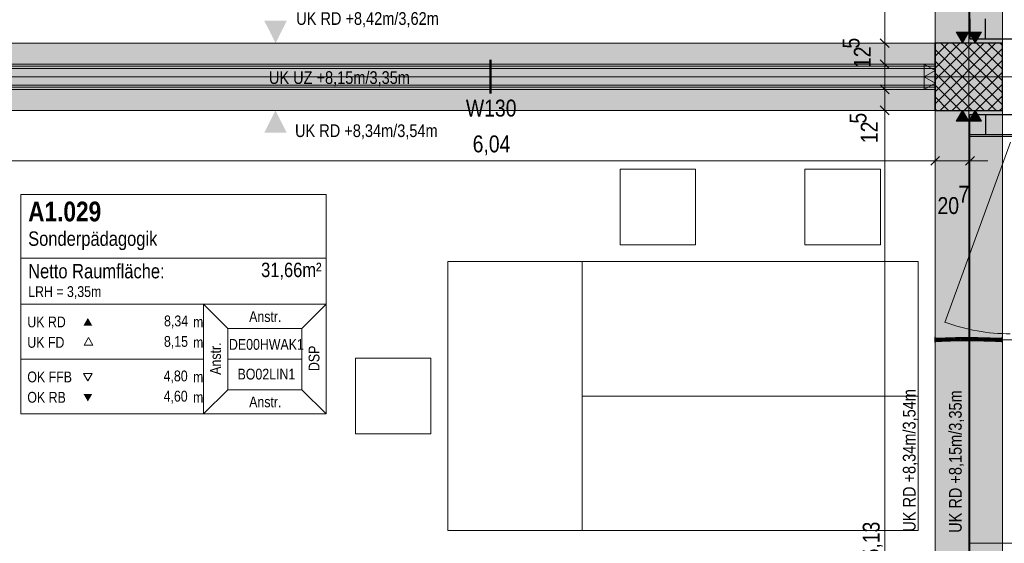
# Model space of a CAD drawing. Extents: x -620 to 3480, y 62 to 1107.
# Tile 108 of 244: x -112 to 5, y 485 to 548. Entities that reach past the tile are written whole.
import ezdxf
from ezdxf.lldxf.tags import DXFTag

# ---------------------------------------------------------------- set-up
doc = ezdxf.new("R2010")
doc.units = 0
doc.layers.get('0').update_dxf_attribs({"lineweight": 35})
for name, color, linetype, lineweight, true_color in [('00 -Bauelemente -Dämmung innen', 7, 'Continuous', 9, 0xff7fe6), ('00 -Bauelemente -Gipskarton', 7, 'Continuous', 9, 0xff7fe6), ('00_Beschriftung UZ', 3, 'Continuous', 13, 0x00ff00), ('30 -33 Aussenwände- 3 Aussenstützen', 7, 'Continuous', 50, 0x0000dd), ('30 -33 Aussenwände- 7 Fassade_ Elemente', 7, 'Continuous', 9, 0x00aacc), ('30 -34 Innenwände- 2 nichttragend', 7, 'Continuous', 18, 0xff7fe6), ('30 -35 Decken- 1 Konstruktion-Träger- Stahlbeton', 7, 'grob-A06G9GKW8I', 13, 0x33aa00), ('60- 61 allgemeine Ausstattung- 1 Möbel', 7, 'Continuous', 9, 0x00cccc), ('70 -72 Beschriftung- 2 Beschriftung Bauteile', 7, 'Continuous', 9, 0x9999ff), ('70 -75 Raumstempel- 1 Raumstempel', 1, 'Continuous', 50, 0xff0000), ('70 -76 Bemaßung- 2 Allgemein', 9, 'Continuous', 5, 0x808080), ('E_Leerrohr 20', 7, 'Continuous', 13, 0xcc0099), ('E_Leerrohr 20-Shading', 7, 'Continuous', 13, 0xcc0099)]:
    doc.layers.add(name, color=color, linetype=linetype, lineweight=lineweight, true_color=true_color)
doc.layers.add('70 -71 Achsen- 1 Gebäudeachsen', color=7, linetype='STRICHPUNKT2-A06G9GKV8I', lineweight=18)
doc.layers.add('70 -75 Raumstempel- 3 Wandstempel', color=7, linetype='Continuous', lineweight=50)
doc.layers.add('iwb_Schraffur_Unterzug', color=7, linetype='Continuous', lineweight=5, true_color=0xffffcc, plot=False)
doc.styles.get("Standard").update_dxf_attribs({"font": 'ARIALN.TTF'})
tags = doc.linetypes.add('grob-A06G9GKW8I', pattern=[14, 3, -8, 3]).pattern_tags.tags
tags[8:9] = [DXFTag(74, 4), DXFTag(75, 0), DXFTag(340, '0'), DXFTag(46, 0.0), DXFTag(50, 0.0), DXFTag(44, 0.0), DXFTag(45, 0.0)]
tags[6:7] = [DXFTag(74, 4), DXFTag(75, 0), DXFTag(340, '0'), DXFTag(46, 0.0), DXFTag(50, 0.0), DXFTag(44, 0.0), DXFTag(45, 0.0)]
tags[4:5] = [DXFTag(74, 4), DXFTag(75, 0), DXFTag(340, '0'), DXFTag(46, 0.0), DXFTag(50, 0.0), DXFTag(44, 0.0), DXFTag(45, 0.0)]
tags = doc.linetypes.add('STRICHPUNKT2', pattern=[12.7, 6.35, -3.175, 0, -3.175]).pattern_tags.tags
tags[10:11] = [DXFTag(74, 4), DXFTag(75, 0), DXFTag(340, '0'), DXFTag(46, 0.0), DXFTag(50, 0.0), DXFTag(44, 0.0), DXFTag(45, 0.0)]
tags[8:9] = [DXFTag(74, 4), DXFTag(75, 0), DXFTag(340, '0'), DXFTag(46, 0.0), DXFTag(50, 0.0), DXFTag(44, 0.0), DXFTag(45, 0.0)]
tags[6:7] = [DXFTag(74, 4), DXFTag(75, 0), DXFTag(340, '0'), DXFTag(46, 0.0), DXFTag(50, 0.0), DXFTag(44, 0.0), DXFTag(45, 0.0)]
tags[4:5] = [DXFTag(74, 4), DXFTag(75, 0), DXFTag(340, '0'), DXFTag(46, 0.0), DXFTag(50, 0.0), DXFTag(44, 0.0), DXFTag(45, 0.0)]
tags = doc.linetypes.add('STRICHPUNKT2-A06G9GKV8I', pattern=[12.7, 6.35, -3.175, 0, -3.175]).pattern_tags.tags
tags[10:11] = [DXFTag(74, 4), DXFTag(75, 0), DXFTag(340, '0'), DXFTag(46, 0.0), DXFTag(50, 0.0), DXFTag(44, 0.0), DXFTag(45, 0.0)]
tags[8:9] = [DXFTag(74, 4), DXFTag(75, 0), DXFTag(340, '0'), DXFTag(46, 0.0), DXFTag(50, 0.0), DXFTag(44, 0.0), DXFTag(45, 0.0)]
tags[6:7] = [DXFTag(74, 4), DXFTag(75, 0), DXFTag(340, '0'), DXFTag(46, 0.0), DXFTag(50, 0.0), DXFTag(44, 0.0), DXFTag(45, 0.0)]
tags[4:5] = [DXFTag(74, 4), DXFTag(75, 0), DXFTag(340, '0'), DXFTag(46, 0.0), DXFTag(50, 0.0), DXFTag(44, 0.0), DXFTag(45, 0.0)]

# ---------------------------------------------------------------- blocks, each defined once
blk = doc.blocks.new('Shading-A06G9GGH8I', base_point=(0.85, 509.58))
at = {"layer": 'E_Leerrohr 20-Shading', "color": 223, "true_color": 0xc67fb4}
for points in [[(-2.92, 509.8), (-2.92, 509.86), (-3.53, 509.8), (-3.53, 509.86)], [(-3.53, 509.8), (-2.92, 509.8), (-3.53, 509.8), (-2.92, 509.8)], [(-2.31, 509.82), (-2.31, 509.88), (-2.92, 509.8), (-2.92, 509.86)], [(-2.92, 509.8), (-2.31, 509.82), (-2.92, 509.8), (-2.31, 509.82)], [(-1.7, 509.83), (-1.71, 509.89), (-2.31, 509.82), (-2.31, 509.88)], [(-1.71, 509.89), (-1.7, 509.83), (-1.26, 509.91), (-1.26, 509.89)], [(-1.26, 509.89), (-1.7, 509.83), (-1.26, 509.85), (-1.33, 509.85)], [(-1.33, 509.85), (-1.09, 509.85), (-1.09, 509.86)], [(-1.26, 509.89), (-1.1, 509.91), (-1.26, 509.91)], [(-1.1, 509.91), (-1.26, 509.89), (-1.09, 509.86), (-1.26, 509.85)], [(-0.49, 509.88), (-0.49, 509.93), (-1.09, 509.86), (-1.1, 509.91)], [(-1.09, 509.85), (-0.49, 509.87), (-1.09, 509.86), (-0.49, 509.88)], [(0.13, 509.9), (0.13, 509.93), (-0.49, 509.88), (-0.49, 509.93)], [(-0.49, 509.87), (0.13, 509.88), (-0.49, 509.88), (0.13, 509.9)], [(0.13, 509.9), (0.49, 509.89), (0.13, 509.93), (0.49, 509.93)], [(0.13, 509.88), (0.85, 509.87), (0.13, 509.9), (0.85, 509.89)], [(0.49, 509.89), (0.85, 509.89), (0.49, 509.93), (0.85, 509.93)], [(1.58, 509.87), (1.58, 509.92), (0.85, 509.89), (0.85, 509.93)], [(0.85, 509.87), (1.58, 509.86), (0.85, 509.89), (1.58, 509.87)], [(1.58, 509.92), (2.03, 509.85), (2.31, 509.9), (2.3, 509.84)], [(1.58, 509.87), (1.71, 509.86), (1.58, 509.92), (2.03, 509.85)], [(1.58, 509.86), (2.08, 509.85), (1.58, 509.87)], [(2.03, 509.85), (1.71, 509.86), (2.07, 509.85), (2.01, 509.85)], [(2.01, 509.85), (2.08, 509.85), (2.07, 509.85)], [(2.3, 509.84), (2.03, 509.85), (2.3, 509.84), (2.07, 509.85)], [(3.03, 509.82), (3.03, 509.88), (2.3, 509.84), (2.31, 509.9)], [(2.3, 509.84), (2.3, 509.84), (3.03, 509.82)], [(3.75, 509.8), (3.75, 509.86), (3.03, 509.82), (3.03, 509.88)], [(3.03, 509.82), (3.75, 509.8), (3.03, 509.82)], [(4.47, 509.8), (4.47, 509.86), (3.75, 509.8), (3.75, 509.86)], [(-3.53, 509.46), (-2.91, 509.47), (-3.53, 509.52), (-2.91, 509.52)], [(-3.53, 509.46), (-2.91, 509.46), (-2.91, 509.47)], [(-2.3, 509.49), (-2.3, 509.53), (-2.91, 509.47), (-2.91, 509.52)], [(-2.91, 509.46), (-2.3, 509.48), (-2.91, 509.47), (-2.3, 509.49)], [(-1.69, 509.52), (-1.7, 509.55), (-2.3, 509.49), (-2.3, 509.53)], [(-2.3, 509.48), (-1.69, 509.49), (-2.3, 509.49), (-1.69, 509.52)], [(-1.69, 509.52), (-1.26, 509.54), (-1.7, 509.55), (-1.26, 509.56)], [(-1.69, 509.52), (-1.69, 509.49), (-1.26, 509.54), (-1.26, 509.51)], [(-1.26, 509.54), (-1.09, 509.55), (-1.26, 509.56), (-1.09, 509.57)], [(-1.26, 509.51), (-1.09, 509.51), (-1.26, 509.54), (-1.09, 509.55)], [(-1.09, 509.51), (-0.48, 509.53), (-1.09, 509.55), (-0.48, 509.58)], [(-0.48, 509.58), (-0.48, 509.58), (-1.09, 509.55), (-1.09, 509.57)], [(-0.48, 509.53), (0.13, 509.53), (-0.48, 509.58), (0.13, 509.59)], [(-0.48, 509.58), (0.13, 509.59), (-0.48, 509.58), (0.13, 509.59)], [(0.49, 509.59), (0.13, 509.59), (0.49, 509.59)], [(0.49, 509.59), (0.13, 509.59), (0.49, 509.53), (0.13, 509.53)], [(0.13, 509.59), (0.13, 509.59), (0.19, 509.59)], [(0.49, 509.59), (0.19, 509.59), (0.49, 509.59), (0.13, 509.59)], [(0.13, 509.59), (0.13, 509.59), (0.29, 509.59), (0.19, 509.59)], [(0.32, 509.59), (0.13, 509.59), (0.29, 509.59)], [(0.49, 509.59), (0.19, 509.59), (0.49, 509.59)], [(0.19, 509.59), (0.49, 509.59), (0.41, 509.59), (0.49, 509.59)], [(0.19, 509.59), (0.41, 509.59), (0.29, 509.59)], [(0.41, 509.59), (0.32, 509.59), (0.29, 509.59)], [(0.7, 509.59), (0.32, 509.59), (0.41, 509.59)], [(0.85, 509.59), (0.85, 509.59), (0.32, 509.59)], [(0.49, 509.59), (0.41, 509.59), (0.49, 509.59)], [(0.85, 509.58), (0.49, 509.59), (0.85, 509.53), (0.49, 509.53)], [(0.56, 509.59), (0.49, 509.59), (0.85, 509.58), (0.49, 509.59)], [(0.56, 509.59), (0.49, 509.59), (0.49, 509.59)], [(0.49, 509.59), (0.85, 509.58), (0.49, 509.59)], [(0.85, 509.58), (0.49, 509.59), (0.49, 509.59)], [(0.85, 509.58), (0.85, 509.59), (0.49, 509.59), (0.7, 509.59)], [(0.85, 509.58), (0.85, 509.58), (0.56, 509.59)], [(0.85, 509.59), (0.85, 509.58), (1.57, 509.56), (1.18, 509.57)], [(0.85, 509.59), (1.57, 509.56), (1.57, 509.57)], [(0.85, 509.59), (1.57, 509.57), (0.85, 509.59), (1.57, 509.57)], [(1.57, 509.57), (1.57, 509.58), (0.85, 509.59)], [(0.85, 509.58), (0.85, 509.53), (1.57, 509.56), (1.57, 509.52)], [(0.85, 509.58), (1.57, 509.56), (1.18, 509.57)], [(0.85, 509.58), (0.85, 509.58), (1.18, 509.57)], [(1.18, 509.57), (1.57, 509.56), (1.57, 509.56)], [(1.57, 509.57), (2, 509.56), (1.57, 509.58), (2.03, 509.56)], [(2.03, 509.56), (2.03, 509.56), (1.57, 509.58)], [(1.94, 509.55), (1.57, 509.57), (1.89, 509.55), (1.57, 509.56)], [(1.57, 509.56), (1.57, 509.52), (1.87, 509.55)], [(1.57, 509.56), (1.57, 509.56), (1.89, 509.55), (1.87, 509.55)], [(1.87, 509.55), (1.57, 509.52), (2.3, 509.53), (2.29, 509.5)], [(2.3, 509.54), (1.94, 509.55), (2.3, 509.53), (1.89, 509.55)], [(2.3, 509.54), (2.3, 509.55), (1.94, 509.55), (2, 509.56)], [(2, 509.56), (2.16, 509.56), (2.03, 509.56)], [(2, 509.56), (2.3, 509.55), (2.16, 509.56), (2.3, 509.56)], [(2.16, 509.56), (2.03, 509.56), (2.03, 509.56)], [(2.3, 509.56), (2.3, 509.56), (2.03, 509.56)], [(2.3, 509.53), (2.29, 509.5), (3.02, 509.49), (3.02, 509.48)], [(3.02, 509.53), (3.02, 509.53), (2.3, 509.55), (2.3, 509.56)], [(3.02, 509.51), (3.02, 509.53), (2.3, 509.54), (2.3, 509.55)], [(3.02, 509.51), (2.3, 509.54), (3.02, 509.51), (2.3, 509.53)], [(2.3, 509.53), (2.3, 509.53), (3.02, 509.51), (3.02, 509.49)], [(3.75, 509.51), (3.75, 509.52), (3.02, 509.53), (3.02, 509.54)], [(3.75, 509.49), (3.02, 509.53), (3.02, 509.51)], [(3.75, 509.49), (3.75, 509.51), (3.02, 509.53), (3.61, 509.51)], [(3.61, 509.51), (3.02, 509.53), (3.02, 509.53)], [(3.02, 509.51), (3.02, 509.49), (3.75, 509.48), (3.75, 509.47)], [(3.75, 509.49), (3.02, 509.51), (3.75, 509.48), (3.02, 509.51)], [(3.02, 509.49), (3.02, 509.48), (3.75, 509.47), (3.75, 509.46)], [(4.47, 509.5), (4.47, 509.52), (3.75, 509.51), (3.75, 509.52)], [(4.47, 509.5), (3.75, 509.51), (4.47, 509.48), (3.75, 509.49)], [(4.47, 509.48), (3.75, 509.49), (4.47, 509.47), (3.75, 509.48)], [(3.75, 509.48), (3.75, 509.47), (4.47, 509.47), (4.47, 509.46)], [(3.75, 509.47), (3.75, 509.46), (4.47, 509.46)]]:
    blk.add_solid(points, dxfattribs=at)
at = {"layer": 'E_Leerrohr 20-Shading', "color": 231, "true_color": 0xe17fc9}
for points in [[(-2.92, 509.66), (-2.92, 509.8), (-3.53, 509.66), (-3.53, 509.8)], [(-2.31, 509.81), (-2.31, 509.82), (-2.92, 509.8)], [(-2.92, 509.66), (-2.31, 509.68), (-2.92, 509.8), (-2.31, 509.81)], [(-1.7, 509.69), (-1.7, 509.83), (-2.31, 509.68), (-2.31, 509.82)], [(-1.33, 509.85), (-1.7, 509.69), (-1.26, 509.84), (-1.26, 509.71)], [(-1.7, 509.69), (-1.33, 509.85), (-1.7, 509.83)], [(-1.09, 509.84), (-1.09, 509.85), (-1.33, 509.85)], [(-1.26, 509.71), (-1.09, 509.71), (-1.26, 509.84), (-1.09, 509.84)], [(-0.48, 509.83), (-0.49, 509.87), (-1.09, 509.84), (-1.09, 509.85)], [(-1.09, 509.84), (-1.09, 509.71), (-0.48, 509.83), (-0.48, 509.73)], [(0.13, 509.82), (0.13, 509.88), (-0.48, 509.83), (-0.49, 509.87)], [(-0.48, 509.83), (-0.48, 509.73), (0.13, 509.82), (0.13, 509.74)], [(0.85, 509.83), (0.85, 509.87), (0.13, 509.82), (0.13, 509.88)], [(0.49, 509.83), (0.13, 509.82), (0.49, 509.75), (0.13, 509.74)], [(0.85, 509.83), (0.49, 509.83), (0.85, 509.75), (0.49, 509.75)], [(0.85, 509.75), (0.49, 509.75), (0.85, 509.73), (0.49, 509.73)], [(1.58, 509.84), (1.58, 509.86), (0.85, 509.83), (0.85, 509.87)], [(0.85, 509.83), (0.85, 509.75), (1.58, 509.84), (1.58, 509.75)], [(1.58, 509.75), (0.85, 509.75), (1.58, 509.72), (0.85, 509.73)], [(2.08, 509.85), (1.58, 509.86), (1.58, 509.84)], [(1.58, 509.84), (1.58, 509.75), (2.08, 509.85), (1.72, 509.75)], [(1.72, 509.75), (1.58, 509.75), (1.59, 509.72), (1.58, 509.72)], [(2.29, 509.71), (2.22, 509.76), (1.59, 509.72), (1.72, 509.75)], [(2.22, 509.76), (2.08, 509.85), (1.72, 509.75)], [(2.3, 509.84), (2.08, 509.85), (2.3, 509.76), (2.22, 509.76)], [(2.3, 509.76), (2.22, 509.76), (2.3, 509.71), (2.29, 509.71)], [(3.03, 509.76), (3.03, 509.82), (2.3, 509.76), (2.3, 509.84)], [(2.3, 509.76), (2.3, 509.71), (3.03, 509.76), (3.03, 509.7)], [(3.75, 509.76), (3.75, 509.8), (3.03, 509.76), (3.03, 509.82)], [(3.03, 509.7), (3.75, 509.69), (3.03, 509.76), (3.75, 509.76)], [(4.47, 509.69), (4.47, 509.8), (3.75, 509.69), (3.75, 509.8)], [(-3.53, 509.52), (-2.91, 509.52), (-3.53, 509.66), (-2.92, 509.66)], [(-2.92, 509.66), (-2.92, 509.66), (-3.53, 509.66)], [(-2.92, 509.66), (-2.92, 509.65), (-2.31, 509.66), (-2.31, 509.64)], [(-2.92, 509.65), (-2.91, 509.52), (-2.31, 509.64), (-2.3, 509.53)], [(-1.7, 509.67), (-1.7, 509.69), (-2.31, 509.66), (-2.31, 509.68)], [(-2.31, 509.66), (-2.31, 509.64), (-1.7, 509.67), (-1.7, 509.63)], [(-2.31, 509.64), (-2.3, 509.53), (-1.7, 509.63), (-1.7, 509.55)], [(-1.7, 509.67), (-1.26, 509.71), (-1.7, 509.69)], [(-1.7, 509.67), (-1.09, 509.67), (-1.26, 509.71), (-1.09, 509.71)], [(-1.7, 509.67), (-1.7, 509.63), (-1.09, 509.67), (-1.09, 509.62)], [(-1.7, 509.63), (-1.7, 509.55), (-1.09, 509.62), (-1.09, 509.57)], [(-1.09, 509.71), (-1.09, 509.71), (-1.26, 509.71)], [(-1.09, 509.71), (-0.48, 509.73), (-0.48, 509.73)], [(-1.09, 509.67), (-0.48, 509.68), (-1.09, 509.71), (-0.48, 509.71)], [(-1.09, 509.67), (-1.09, 509.62), (-0.48, 509.68), (-0.48, 509.61)], [(-1.09, 509.62), (-1.09, 509.57), (-0.48, 509.61), (-0.48, 509.58)], [(0.13, 509.74), (-0.48, 509.73), (0.13, 509.74), (-0.48, 509.73)], [(-0.48, 509.73), (0.13, 509.73), (0.13, 509.74)], [(0.13, 509.71), (0.13, 509.73), (-0.48, 509.71), (-0.48, 509.73)], [(-0.48, 509.68), (0.13, 509.68), (-0.48, 509.71), (0.13, 509.71)], [(0.13, 509.68), (-0.48, 509.68), (0.13, 509.61), (-0.48, 509.62)], [(-0.48, 509.62), (-0.48, 509.61), (0.13, 509.61), (0.13, 509.6)], [(-0.48, 509.61), (-0.48, 509.58), (0.13, 509.6), (0.13, 509.59)], [(0.49, 509.73), (0.49, 509.74), (0.13, 509.73), (0.13, 509.74)], [(0.13, 509.71), (0.49, 509.73), (0.13, 509.73)], [(0.13, 509.71), (0.85, 509.71), (0.49, 509.73), (0.85, 509.73)], [(0.13, 509.71), (0.13, 509.68), (0.32, 509.71), (0.32, 509.68)], [(0.32, 509.6), (0.32, 509.68), (0.13, 509.61), (0.13, 509.68)], [(0.32, 509.6), (0.13, 509.61), (0.23, 509.6)], [(0.13, 509.61), (0.13, 509.6), (0.23, 509.6)], [(0.32, 509.6), (0.13, 509.6), (0.32, 509.59), (0.13, 509.59)], [(0.32, 509.68), (0.85, 509.68), (0.32, 509.71), (0.85, 509.71)], [(0.85, 509.68), (0.32, 509.68), (0.85, 509.6), (0.32, 509.6)], [(0.85, 509.6), (0.32, 509.6), (0.85, 509.59), (0.32, 509.59)], [(0.85, 509.73), (0.85, 509.73), (0.49, 509.73)], [(0.85, 509.71), (1.58, 509.7), (0.85, 509.73), (1.58, 509.71)], [(0.85, 509.73), (1.58, 509.72), (1.58, 509.72)], [(0.85, 509.68), (1.57, 509.67), (0.85, 509.71), (1.58, 509.7)], [(0.85, 509.68), (0.85, 509.6), (1.57, 509.67), (1.57, 509.61)], [(0.85, 509.6), (0.85, 509.59), (1.57, 509.61), (1.57, 509.58)], [(1.58, 509.7), (1.57, 509.67), (2.04, 509.69), (2.04, 509.67)], [(2.04, 509.67), (1.57, 509.67), (2.04, 509.62), (1.57, 509.61)], [(1.57, 509.61), (1.57, 509.58), (2.04, 509.62), (2.03, 509.56)], [(2.04, 509.71), (1.58, 509.72), (2.04, 509.7), (1.58, 509.71)], [(2.3, 509.7), (1.58, 509.72), (2.04, 509.71)], [(1.58, 509.72), (2.3, 509.7), (1.59, 509.72), (2.29, 509.71)], [(1.58, 509.72), (1.58, 509.72), (1.59, 509.72)], [(1.58, 509.71), (1.58, 509.7), (2.04, 509.7), (2.04, 509.69)], [(2.04, 509.62), (2.03, 509.56), (2.3, 509.63), (2.3, 509.56)], [(2.04, 509.71), (2.3, 509.7), (2.3, 509.7)], [(2.04, 509.67), (2.3, 509.67), (2.04, 509.71), (2.3, 509.7)], [(2.04, 509.67), (2.04, 509.62), (2.3, 509.67), (2.3, 509.63)], [(2.29, 509.71), (2.3, 509.7), (2.3, 509.71)], [(2.3, 509.7), (3.03, 509.68), (2.3, 509.7), (3.03, 509.7)], [(3.02, 509.66), (3.03, 509.68), (2.3, 509.67), (2.3, 509.7)], [(2.3, 509.67), (2.3, 509.63), (3.02, 509.66), (3.02, 509.64)], [(2.3, 509.63), (2.3, 509.56), (3.02, 509.64), (3.02, 509.54)], [(3.75, 509.66), (3.03, 509.68), (3.02, 509.67)], [(3.02, 509.66), (3.75, 509.66), (3.02, 509.67), (3.75, 509.66)], [(3.02, 509.66), (3.02, 509.64), (3.75, 509.66), (3.75, 509.65)], [(3.02, 509.64), (3.02, 509.54), (3.75, 509.65), (3.75, 509.52)], [(3.03, 509.68), (3.75, 509.66), (3.03, 509.7), (3.75, 509.69)], [(3.75, 509.66), (4.47, 509.66), (3.75, 509.69), (4.47, 509.69)], [(3.75, 509.66), (3.75, 509.65), (4.47, 509.66)], [(3.75, 509.65), (3.75, 509.52), (4.47, 509.66), (4.47, 509.52)], [(4.47, 509.66), (3.75, 509.66), (3.75, 509.66)]]:
    blk.add_solid(points, dxfattribs=at)
blk = doc.blocks.new('Shading-A06G9GGJ8I', base_point=(3.69, 509.61))
at = {"layer": 'E_Leerrohr 20-Shading', "color": 213, "true_color": 0xd67fc0}
for points in [[(3.69, 509.86), (3.69, 509.66), (4.47, 509.86), (4.47, 509.66)], [(4.47, 509.99), (4.47, 509.66), (4.49, 509.99), (4.49, 509.66)], [(4.47, 509.66), (3.69, 509.66), (4.47, 509.61), (3.69, 509.61)], [(3.69, 509.61), (3.69, 509.46), (4.47, 509.61), (4.47, 509.46)], [(4.49, 509.66), (4.47, 509.66), (4.49, 509.59), (4.47, 509.59)], [(4.49, 509.45), (4.49, 509.59), (4.47, 509.45), (4.47, 509.59)], [(4.49, 509.39), (4.49, 509.45), (4.47, 509.39), (4.47, 509.45)], [(4.47, 509.39), (4.47, 509.33), (4.49, 509.39), (4.49, 509.33)]]:
    blk.add_solid(points, dxfattribs=at)
blk = doc.blocks.new('Shading-A06G9GGL8I', base_point=(-3.53, 509.46))
at = {"layer": 'E_Leerrohr 20-Shading', "color": 213, "true_color": 0xd67fc0}
for points in [[(-3.53, 509.66), (-3.53, 509.99), (-3.54, 509.66), (-3.54, 509.99)], [(-2.74, 509.66), (-2.74, 509.86), (-3.53, 509.66), (-3.53, 509.86)], [(-3.53, 509.59), (-3.53, 509.66), (-3.54, 509.59), (-3.54, 509.66)], [(-3.54, 509.59), (-3.54, 509.44), (-3.53, 509.59), (-3.53, 509.44)], [(-3.54, 509.44), (-3.54, 509.33), (-3.53, 509.44), (-3.53, 509.33)], [(-3.53, 509.46), (-2.74, 509.46), (-3.53, 509.66), (-2.74, 509.65)], [(-2.74, 509.65), (-2.74, 509.66), (-3.53, 509.66)]]:
    blk.add_solid(points, dxfattribs=at)
blk = doc.blocks.new('Referenz-A06G9GKX8I')
at = {"layer": '00 -Bauelemente -Dämmung innen', "color": 0, "linetype": 'Continuous', "ltscale": 0.13}
for p, q in [((-3.51, 541.96), (-124.01, 541.96)), ((-3.51, 539.96), (-124.01, 539.96))]:
    blk.add_line(p, q, dxfattribs=at)
at = {"layer": '00 -Bauelemente -Gipskarton', "color": 0, "linetype": 'Continuous', "ltscale": 0.13}
for p, q in [((-3.51, 542.46), (-124.01, 542.46)), ((-3.51, 542.21), (-124.01, 542.21)), ((-3.51, 541.96), (-124.01, 541.96)), ((-3.51, 539.96), (-124.01, 539.96)), ((-3.51, 539.71), (-124.01, 539.71)), ((-3.51, 539.46), (-124.01, 539.46))]:
    blk.add_line(p, q, dxfattribs=at)
at = {"layer": '00_Beschriftung UZ', "color": 0, "lineweight": 0}
for points in [[(-83.35, 547.63), (-82.01, 544.96), (-80.67, 547.63)], [(-83.35, 534.29), (-82.01, 536.96), (-80.67, 534.29)]]:
    blk.add_solid(points, dxfattribs=at)
at = {"layer": '30 -33 Aussenwände- 3 Aussenstützen', "color": 0, "lineweight": 9}
for p, q in [((-3.51, 544.83), (-3.39, 544.96)), ((-3.51, 543.41), (-1.97, 544.96)), ((-3.51, 542), (-0.56, 544.96)), ((-3.51, 540.59), (0.86, 544.96)), ((-3.51, 539.17), (2.27, 544.96)), ((-3.51, 537.76), (3.69, 544.96)), ((-2.84, 544.96), (4.49, 537.63)), ((-1.43, 544.96), (4.49, 539.04)), ((-0.01, 544.96), (4.49, 540.46)), ((1.4, 544.96), (4.49, 541.87)), ((2.81, 544.96), (4.49, 543.28)), ((4.23, 544.96), (4.49, 544.7)), ((-3.51, 544.21), (3.74, 536.96)), ((-2.9, 536.96), (4.49, 544.34)), ((-3.51, 542.8), (2.33, 536.96)), ((-1.49, 536.96), (4.49, 542.93)), ((-3.51, 541.38), (0.91, 536.96)), ((-0.07, 536.96), (4.49, 541.52)), ((0.49, 541.96), (0.49, 539.96)), ((-0.51, 540.96), (1.49, 540.96)), ((-3.51, 539.97), (-0.5, 536.96)), ((1.34, 536.96), (4.49, 540.1)), ((-3.51, 538.56), (-1.91, 536.96)), ((2.76, 536.96), (4.49, 538.69)), ((-3.51, 537.14), (-3.33, 536.96)), ((4.17, 536.96), (4.49, 537.27))]:
    blk.add_line(p, q, dxfattribs=at)
at = {"layer": '30 -33 Aussenwände- 3 Aussenstützen', "color": 0, "linetype": 'Continuous', "lineweight": -2, "ltscale": 0.25}
for p, q in [((4.49, 544.96), (-3.51, 544.96)), ((-3.51, 544.96), (-3.51, 536.96)), ((4.49, 536.96), (4.49, 544.96)), ((-3.51, 536.96), (4.49, 536.96))]:
    blk.add_line(p, q, dxfattribs=at)
at = {"layer": '30 -33 Aussenwände- 7 Fassade_ Elemente', "color": 0, "linetype": 'Continuous', "ltscale": 0.13}
for p, q in [((0.63, 545.46), (0.63, 596.46)), ((7.59, 545.46), (0.63, 545.46)), ((0.49, 541.96), (0.49, 539.96)), ((1.49, 540.96), (-0.51, 540.96)), ((7.59, 536.46), (0.63, 536.46)), ((0.63, 536.46), (0.63, 380.46))]:
    blk.add_line(p, q, dxfattribs=at)
at = {"layer": '30 -33 Aussenwände- 7 Fassade_ Elemente', "color": 0, "linetype": 'Continuous', "lineweight": -2, "ltscale": 0.25}
for p, q in [((0.63, 547.86), (0.63, 545.46)), ((2.49, 545.46), (2.49, 547.86)), ((0.63, 545.46), (2.49, 545.46)), ((2.49, 545.46), (8.29, 545.46)), ((0.63, 534.06), (0.63, 536.46)), ((0.63, 536.46), (2.49, 536.46)), ((2.49, 536.46), (8.29, 536.46)), ((2.49, 536.46), (2.49, 534.06)), ((2.49, 534.06), (0.63, 534.06)), ((7.59, 534.06), (2.49, 534.06))]:
    blk.add_line(p, q, dxfattribs=at)
at = {"layer": '30 -33 Aussenwände- 7 Fassade_ Elemente', "color": 0}
for p, q in [((0.59, 533.86), (0.59, 509.66)), ((5.79, 533.86), (0.59, 533.86)), ((0.59, 509.66), (0.59, 485.46)), ((5.79, 509.66), (0.59, 509.66)), ((0.59, 485.46), (5.79, 485.46))]:
    blk.add_line(p, q, dxfattribs=at)
at = {"layer": '30 -33 Aussenwände- 7 Fassade_ Elemente', "color": 0, "linetype": 'grob-A06G9GKW8I', "ltscale": 0.13}
blk.add_line((5.44, 533.16), (-2.36, 511.73), dxfattribs=at)
blk.add_ellipse((5.44, 533.16), major_axis=(-7.8, -21.42), ratio=1, start_param=0, end_param=0.349066, dxfattribs=at)
at = {"layer": '30 -34 Innenwände- 2 nichttragend', "color": 0, "linetype": 'Continuous', "ltscale": 0.18}
for p, q in [((-3.51, 542.46), (-124.01, 542.46)), ((-3.51, 542.46), (-3.51, 539.46)), ((-3.51, 539.46), (-124.01, 539.46))]:
    blk.add_line(p, q, dxfattribs=at)
at = {"layer": '30 -35 Decken- 1 Konstruktion-Träger- Stahlbeton', "color": 0}
for p, q in [((-3.51, 596.96), (-3.51, 214.96)), ((4.49, 596.96), (4.49, 214.96)), ((-490.51, 544.96), (-3.51, 544.96)), ((-490.51, 536.96), (-3.51, 536.96))]:
    blk.add_line(p, q, dxfattribs=at)
at = {"layer": '30 -35 Decken- 1 Konstruktion-Träger- Stahlbeton', "color": 0, "linetype": 'Continuous', "lineweight": 35, "ltscale": 0.35}
blk.add_line((-3.51, 544.96), (-3.51, 536.96), dxfattribs=at)
at = {"layer": '60- 61 allgemeine Ausstattung- 1 Möbel', "color": 0, "linetype": 'Continuous', "ltscale": 0.13}
for p, q in [((-41.01, 520.96), (-41.01, 529.96)), ((-41.01, 529.96), (-32.01, 529.96)), ((-32.01, 529.96), (-32.01, 520.96)), ((-19.01, 520.96), (-19.01, 529.96)), ((-19.01, 529.96), (-10.01, 529.96)), ((-10.01, 529.96), (-10.01, 520.96)), ((-32.01, 520.96), (-41.01, 520.96)), ((-10.01, 520.96), (-19.01, 520.96)), ((-61.51, 486.96), (-61.51, 518.96)), ((-61.51, 518.96), (-45.51, 518.96)), ((-45.51, 502.96), (-45.51, 518.96)), ((-45.51, 518.96), (-5.51, 518.96)), ((-45.51, 518.96), (-45.51, 486.96)), ((-5.51, 518.96), (-5.51, 502.96)), ((-72.51, 498.46), (-72.51, 507.46)), ((-72.51, 507.46), (-63.51, 507.46)), ((-63.51, 507.46), (-63.51, 498.46)), ((-45.51, 486.96), (-45.51, 502.96)), ((-45.51, 502.96), (-5.51, 502.96)), ((-5.51, 502.96), (-45.51, 502.96)), ((-5.51, 502.96), (-5.51, 486.96)), ((-63.51, 498.46), (-72.51, 498.46)), ((-45.51, 486.96), (-61.51, 486.96)), ((-5.51, 486.96), (-45.51, 486.96))]:
    blk.add_line(p, q, dxfattribs=at)
at = {"layer": '70 -71 Achsen- 1 Gebäudeachsen', "color": 0, "linetype": 'STRICHPUNKT2-A06G9GKV8I', "ltscale": 0.18}
for p, q in [((0.49, 1075.9), (0.49, 76.46)), ((-562.01, 540.96), (85.43, 540.96))]:
    blk.add_line(p, q, dxfattribs=at)
at = {"layer": '70 -72 Beschriftung- 2 Beschriftung Bauteile', "color": 0}
for p, q in [((-0.26, 544.96), (-1.01, 546.26)), ((-1.01, 546.26), (0.49, 546.26)), ((0.49, 546.26), (-0.26, 544.96)), ((1.24, 544.96), (0.49, 546.26)), ((0.49, 546.26), (1.99, 546.26)), ((1.99, 546.26), (1.24, 544.96)), ((-4.81, 542.46), (-3.51, 541.71)), ((-4.81, 540.96), (-4.81, 542.46)), ((-3.51, 541.71), (-4.81, 540.96)), ((-4.81, 540.96), (-3.51, 540.21)), ((-4.81, 539.46), (-4.81, 540.96)), ((-3.51, 540.21), (-4.81, 539.46)), ((-1.01, 535.66), (-0.26, 536.96)), ((-0.26, 536.96), (0.49, 535.66)), ((0.49, 535.66), (1.24, 536.96)), ((1.24, 536.96), (1.99, 535.66)), ((0.49, 535.66), (-1.01, 535.66)), ((1.99, 535.66), (0.49, 535.66))]:
    blk.add_line(p, q, dxfattribs=at)
at = {"layer": '70 -72 Beschriftung- 2 Beschriftung Bauteile', "color": 0, "lineweight": 0}
for points in [[(-0.26, 544.96), (-1.01, 546.26), (-0.26, 546.26)], [(-0.26, 544.96), (-0.26, 546.26), (0.49, 546.26)], [(1.24, 544.96), (0.49, 546.26), (1.24, 546.26)], [(1.24, 544.96), (1.24, 546.26), (1.99, 546.26)], [(-4.81, 540.96), (-4.81, 542.46), (-3.51, 541.71)], [(-4.81, 539.46), (-4.81, 540.96), (-3.51, 540.21)], [(-0.26, 535.66), (-1.01, 535.66), (-0.26, 536.96)], [(-0.26, 535.66), (-0.26, 536.96), (0.49, 535.66)], [(1.24, 535.66), (0.49, 535.66), (1.24, 536.96)], [(1.24, 535.66), (1.24, 536.96), (1.99, 535.66)]]:
    blk.add_solid(points, dxfattribs=at)
at = {"layer": '70 -75 Raumstempel- 1 Raumstempel', "color": 0, "lineweight": 9}
for p, q in [((-112.31, 526.96), (-112.31, 500.82)), ((-75.99, 526.96), (-112.31, 526.96)), ((-75.99, 500.82), (-75.99, 526.96)), ((-75.99, 519.36), (-112.31, 519.36)), ((-112.31, 513.89), (-90.58, 513.89)), ((-87.7, 510.99), (-90.58, 513.89)), ((-75.99, 513.89), (-90.58, 513.89)), ((-90.58, 513.89), (-90.58, 500.82)), ((-78.87, 510.99), (-75.99, 513.89)), ((-87.7, 503.71), (-87.7, 510.99)), ((-87.7, 510.99), (-78.87, 510.99)), ((-78.87, 503.71), (-78.87, 510.99)), ((-104.28, 509.93), (-104.8, 509.02)), ((-103.75, 509.02), (-104.28, 509.93)), ((-104.8, 509.02), (-103.75, 509.02)), ((-112.31, 507.35), (-90.58, 507.35)), ((-78.87, 507.35), (-87.7, 507.35)), ((-104.35, 504.75), (-104.87, 505.65)), ((-104.87, 505.65), (-103.82, 505.65)), ((-103.82, 505.65), (-104.35, 504.75)), ((-87.7, 503.71), (-90.58, 500.82)), ((-87.7, 503.71), (-78.87, 503.71)), ((-78.87, 503.71), (-75.99, 500.82)), ((-75.99, 500.82), (-112.31, 500.82))]:
    blk.add_line(p, q, dxfattribs=at)
at = {"layer": '70 -75 Raumstempel- 1 Raumstempel', "color": 0, "lineweight": 0}
for points in [[(-103.82, 511.34), (-104.35, 512.25), (-104.87, 511.34)], [(-103.82, 503.21), (-104.35, 502.31), (-104.87, 503.21)]]:
    blk.add_solid(points, dxfattribs=at)
at = {"layer": '70 -75 Raumstempel- 3 Wandstempel', "color": 0, "linetype": 'Continuous', "ltscale": 0.5}
blk.add_line((-56.41, 538.96), (-56.41, 542.96), dxfattribs=at)
at = {"layer": '70 -76 Bemaßung- 2 Allgemein', "color": 0, "linetype": 'Continuous', "ltscale": 0.13}
for p, q in [((-9.51, 546.02), (-9.51, 595.9)), ((-9.51, 546.02), (-9.51, 547.08)), ((-7.01, 544.96), (-10.51, 544.96)), ((-7.01, 544.96), (-10.51, 544.96)), ((-9.51, 543.96), (-9.51, 546.02)), ((-9.51, 543.96), (-9.51, 546.02)), ((-9.51, 542.46), (-9.51, 544.96)), ((-9.51, 543.46), (-9.51, 541.4)), ((-7.01, 542.46), (-10.51, 542.46)), ((-9.51, 540.52), (-9.51, 541.58)), ((-9.51, 541.4), (-9.51, 540.34)), ((-9.51, 538.46), (-9.51, 540.52)), ((-7.01, 539.46), (-10.51, 539.46)), ((-9.51, 536.96), (-9.51, 539.46)), ((-9.51, 537.96), (-9.51, 535.9)), ((-9.51, 537.96), (-9.51, 535.9)), ((-7.01, 536.96), (-10.51, 536.96)), ((-7.01, 536.96), (-10.51, 536.96)), ((-9.51, 435.42), (-9.51, 535.9)), ((-9.51, 535.9), (-9.51, 534.84)), ((-3.51, 533.46), (-3.51, 529.96)), ((-3.51, 533.46), (-3.51, 529.96)), ((0.63, 533.46), (0.63, 529.96)), ((-4.57, 530.96), (-123.25, 530.96)), ((-4.57, 530.96), (-5.63, 530.96)), ((-2.51, 530.96), (-4.57, 530.96)), ((-2.51, 530.96), (-4.57, 530.96)), ((0.63, 530.96), (-3.51, 530.96)), ((-0.37, 530.96), (1.69, 530.96)), ((1.69, 530.96), (2.75, 530.96))]:
    blk.add_line(p, q, dxfattribs=at)
at = {"layer": '70 -76 Bemaßung- 2 Allgemein', "color": 0, "linetype": 'Continuous', "lineweight": 20, "ltscale": 0.2}
for p, q in [((-8.98, 544.43), (-10.04, 545.49)), ((-8.98, 544.43), (-10.04, 545.49)), ((-10.04, 542.99), (-8.98, 541.93)), ((-8.98, 538.93), (-10.04, 539.99)), ((-10.04, 537.49), (-8.98, 536.43)), ((-10.04, 537.49), (-8.98, 536.43)), ((-2.98, 531.49), (-4.04, 530.43)), ((-2.98, 531.49), (-4.04, 530.43)), ((0.1, 530.43), (1.16, 531.49))]:
    blk.add_line(p, q, dxfattribs=at)
at = {"layer": '00_Beschriftung UZ', "color": 0, "lineweight": 0, "char_height": 1.5103, "attachment_point": 1}
for s, insert in [('{\\fArial Narrow;UK RD +8,42m/3,62m}', (-79.55, 548.65)), ('{\\fArial Narrow;UK RD +8,34m/3,54m}', (-79.69, 535.3))]:
    blk.add_mtext(s, dxfattribs=dict(at, insert=insert))
at = {"layer": '00_Beschriftung UZ', "color": 0, "linetype": 'ByBlock', "lineweight": 5, "ltscale": 0.13, "insert": (-82.8, 541.62), "char_height": 1.5103, "attachment_point": 1}
blk.add_mtext('{\\fArial Narrow;UK UZ +8,15m/3,35m}', dxfattribs=at)
at = {"layer": '00_Beschriftung UZ', "color": 0, "lineweight": 0, "char_height": 1.5103, "attachment_point": 1, "rotation": 90}
for s, insert in [('{\\fArial Narrow;UK RD +8,34m/3,54m}', (-7.35, 486.81)), ('{\\fArial Narrow;UK RD +8,15m/3,35m}', (-1.86, 486.67))]:
    blk.add_mtext(s, dxfattribs=dict(at, insert=insert))
at = {"layer": '70 -75 Raumstempel- 1 Raumstempel', "color": 0, "linetype": 'Continuous', "ltscale": 0.5, "attachment_point": 1}
for s, insert, char_height, rotation in [('{\\fArial Narrow|b1|i0;A1.029}', (-111.45, 526.1), 2.3536, 0), ('{\\fArial Narrow;Sonderpädagogik}', (-111.45, 522.55), 1.7117, 0), ('{\\fArial Narrow;31,66m²}', (-83.73, 518.83), 1.7117, 0), ('{\\fArial Narrow;Netto Raumfläche:}', (-111.45, 518.68), 1.7117, 0), ('{\\fArial Narrow;LRH = 3,35m}', (-111.45, 516.03), 1.2838, 0), ('{\\fArial Narrow;UK RD}', (-111.55, 512.42), 1.2838, 0), ('{\\fArial Narrow;8,34}', (-95.28, 512.54), 1.2838, 0), ('{\\fArial Narrow;m}', (-91.83, 512.41), 1.2838, 0), ('{\\fArial Narrow;Anstr.}', (-85.15, 513.06), 1.2838, 0), ('{\\fArial Narrow;UK FD}', (-111.55, 509.99), 1.2838, 0), ('{\\fArial Narrow;8,15}', (-95.29, 510.1), 1.2838, 0), ('{\\fArial Narrow;Anstr.}', (-89.8, 505.49), 1.2838, 90), ('{\\fArial Narrow;DE00HWAK1}', (-87.55, 509.75), 1.2838, 0), ('{\\fArial Narrow;m}', (-91.83, 509.98), 1.2838, 0), ('{\\fArial Narrow;DSP}', (-78.07, 505.93), 1.2838, 90), ('{\\fArial Narrow;BO02LIN1}', (-86.53, 506.21), 1.2838, 0), ('{\\fArial Narrow;OK FFB}', (-111.55, 505.87), 1.2838, 0), ('{\\fArial Narrow;4,80}', (-95.33, 505.99), 1.2838, 0), ('{\\fArial Narrow;m}', (-91.83, 505.87), 1.2838, 0), ('{\\fArial Narrow;OK RB}', (-111.55, 503.45), 1.2838, 0), ('{\\fArial Narrow;4,60}', (-95.33, 503.58), 1.2838, 0), ('{\\fArial Narrow;m}', (-91.83, 503.45), 1.2838, 0), ('{\\fArial Narrow;Anstr.}', (-85.15, 502.9), 1.2838, 0)]:
    blk.add_mtext(s, dxfattribs=dict(at, insert=insert, char_height=char_height, rotation=rotation))
at = {"layer": '70 -75 Raumstempel- 3 Wandstempel', "color": 0, "linetype": 'Continuous', "ltscale": 0.5, "insert": (-59.36, 538.24), "char_height": 2.0138, "attachment_point": 1}
blk.add_mtext('{\\fArial Narrow;W130}', dxfattribs=at)
at = {"layer": '70 -76 Bemaßung- 2 Allgemein', "color": 0, "linetype": 'Continuous', "ltscale": 0.13, "char_height": 2.0138, "attachment_point": 1, "rotation": 90}
for s, insert in [('{\\fArial Narrow;5}', (-14.52, 544.32)), ('{\\fArial Narrow;12}', (-13.18, 542)), ('{\\fArial Narrow;5}', (-13.7, 535.39)), ('{\\fArial Narrow;12}', (-12.36, 533.07)), ('{\\fArial Narrow;5,13}', (-12.13, 483.51))]:
    blk.add_mtext(s, dxfattribs=dict(at, insert=insert))
at = {"layer": '70 -76 Bemaßung- 2 Allgemein', "color": 0, "linetype": 'Continuous', "ltscale": 0.13, "char_height": 2.0138, "attachment_point": 1}
for s, insert in [('{\\fArial Narrow;6,04}', (-58.55, 533.98)), ('{\\fArial Narrow;7}', (-0.73, 527.98)), ('{\\fArial Narrow;20}', (-3.23, 526.64))]:
    blk.add_mtext(s, dxfattribs=dict(at, insert=insert))
blk = doc.blocks.new('Referenz-A06G9GKZ8I')
at = {"layer": 'iwb_Schraffur_Unterzug', "linetype": 'Continuous', "ltscale": 0.13}
for points in [[(-3.51, 214.96), (-3.51, 986.96), (4.49, 214.96), (4.49, 986.96)], [(-562.01, 544.96), (-3.51, 544.96), (-562.01, 540.41)], [(-562.01, 540.41), (-3.51, 544.96), (-3.51, 536.96)], [(-562.01, 540.41), (-3.51, 536.96), (-562.01, 536.96)]]:
    blk.add_solid(points, dxfattribs=at)
blk = doc.blocks.new('Enddeckel-A06G9GQR8I')
at = {"color": 0, "linetype": 'ByBlock', "lineweight": -2, "ltscale": 0.13}
for p, q in [((-3.53, 509.99), (-3.54, 509.99)), ((-3.54, 509.79), (-3.54, 509.99)), ((-3.54, 509.52), (-3.54, 509.79)), ((-3.53, 509.79), (-3.53, 509.99)), ((-2.74, 509.86), (-3.53, 509.86)), ((-3.53, 509.74), (-3.53, 509.86)), ((-3.53, 509.52), (-3.53, 509.79)), ((-2.74, 509.74), (-2.74, 509.86)), ((-3.54, 509.33), (-3.54, 509.52)), ((-3.54, 509.33), (-3.53, 509.33)), ((-3.53, 509.57), (-3.53, 509.74)), ((-3.53, 509.46), (-3.53, 509.57)), ((-3.53, 509.33), (-3.53, 509.52)), ((-3.53, 509.46), (-2.74, 509.46)), ((-2.74, 509.57), (-2.74, 509.74)), ((-2.74, 509.46), (-2.74, 509.57))]:
    blk.add_line(p, q, dxfattribs=at)
at = {"color": 0, "linetype": 'STRICHPUNKT2', "lineweight": 5, "ltscale": 0.13}
blk.add_line((-3.53, 509.66), (-2.74, 509.66), dxfattribs=at)
blk = doc.blocks.new('Enddeckel-A06G9GQT8I')
at = {"color": 0, "linetype": 'ByBlock', "lineweight": -2, "ltscale": 0.13}
for p, q in [((4.47, 509.86), (3.69, 509.86)), ((3.69, 509.86), (3.69, 509.74)), ((4.49, 509.99), (4.47, 509.99)), ((4.47, 509.99), (4.47, 509.79)), ((4.47, 509.86), (4.47, 509.74)), ((4.47, 509.79), (4.47, 509.52)), ((4.49, 509.99), (4.49, 509.79)), ((4.49, 509.79), (4.49, 509.52)), ((3.69, 509.74), (3.69, 509.57)), ((3.69, 509.57), (3.69, 509.46)), ((3.69, 509.46), (4.47, 509.46)), ((4.47, 509.74), (4.47, 509.57)), ((4.47, 509.57), (4.47, 509.46)), ((4.47, 509.52), (4.47, 509.33)), ((4.47, 509.33), (4.49, 509.33)), ((4.49, 509.52), (4.49, 509.33))]:
    blk.add_line(p, q, dxfattribs=at)
at = {"color": 0, "linetype": 'STRICHPUNKT2', "lineweight": 5, "ltscale": 0.13}
blk.add_line((4.47, 509.66), (3.69, 509.66), dxfattribs=at)
blk = doc.blocks.new('Flexrohr-A06G9GQX8I')
at = {"color": 0, "linetype": 'ByBlock', "lineweight": -2, "ltscale": 0.13}
for p, q in [((-3.53, 509.86), (-3.53, 509.46)), ((-2.92, 509.86), (-3.53, 509.86)), ((-3.52, 509.85), (-3.52, 509.47)), ((-3.13, 509.85), (-3.12, 509.47)), ((-2.31, 509.88), (-2.92, 509.86)), ((-2.73, 509.85), (-2.72, 509.48)), ((-2.33, 509.86), (-2.32, 509.49)), ((-1.71, 509.89), (-2.31, 509.88)), ((-1.93, 509.87), (-1.92, 509.5)), ((-1.1, 509.91), (-1.71, 509.89)), ((-1.53, 509.89), (-1.52, 509.51)), ((-1.13, 509.9), (-1.12, 509.52)), ((-0.49, 509.93), (-1.1, 509.91)), ((-0.73, 509.91), (-0.72, 509.53)), ((0.13, 509.93), (-0.49, 509.93)), ((-0.33, 509.92), (-0.32, 509.54)), ((0.07, 509.92), (0.08, 509.55)), ((0.85, 509.93), (0.13, 509.93)), ((0.48, 509.92), (0.47, 509.54)), ((1.58, 509.92), (0.85, 509.93)), ((0.88, 509.92), (0.87, 509.54)), ((1.28, 509.91), (1.27, 509.54)), ((2.31, 509.9), (1.58, 509.92)), ((1.68, 509.9), (1.67, 509.53)), ((2.08, 509.89), (2.07, 509.52)), ((3.03, 509.88), (2.31, 509.9)), ((2.48, 509.88), (2.47, 509.51)), ((2.88, 509.87), (2.87, 509.49)), ((3.75, 509.86), (3.03, 509.88)), ((3.28, 509.86), (3.27, 509.49)), ((3.68, 509.85), (3.67, 509.48)), ((4.47, 509.86), (3.75, 509.86)), ((4.08, 509.85), (4.07, 509.47)), ((4.47, 509.86), (4.47, 509.46)), ((-2.91, 509.46), (-3.53, 509.46)), ((-2.3, 509.48), (-2.91, 509.46)), ((-1.69, 509.49), (-2.3, 509.48)), ((-1.09, 509.51), (-1.69, 509.49)), ((-0.48, 509.53), (-1.09, 509.51)), ((0.13, 509.53), (-0.48, 509.53)), ((0.85, 509.53), (0.13, 509.53)), ((1.57, 509.52), (0.85, 509.53)), ((2.29, 509.5), (1.57, 509.52)), ((3.02, 509.48), (2.29, 509.5)), ((3.75, 509.46), (3.02, 509.48)), ((4.47, 509.46), (3.75, 509.46))]:
    blk.add_line(p, q, dxfattribs=at)

msp = doc.modelspace()

# ---------------------------------------------------------------- block references
at = {"color": 8, "lineweight": 25, "ltscale": 0.25, "true_color": 0x808080}
for name in ['Referenz-A06G9GKX8I', 'Referenz-A06G9GKZ8I']:
    msp.add_blockref(name, (0, 0), dxfattribs=at)
at = {"layer": 'E_Leerrohr 20'}
for name, p in [('Shading-A06G9GGL8I', (-3.53, 509.46)), ('Shading-A06G9GGH8I', (0.85, 509.58)), ('Shading-A06G9GGJ8I', (3.69, 509.61))]:
    msp.add_blockref(name, p, dxfattribs=at)
at = {"layer": 'E_Leerrohr 20', "ltscale": 0.13}
for name in ['Enddeckel-A06G9GQR8I', 'Flexrohr-A06G9GQX8I', 'Enddeckel-A06G9GQT8I']:
    msp.add_blockref(name, (0, 0), dxfattribs=at)

doc.saveas('drawing.dxf')
